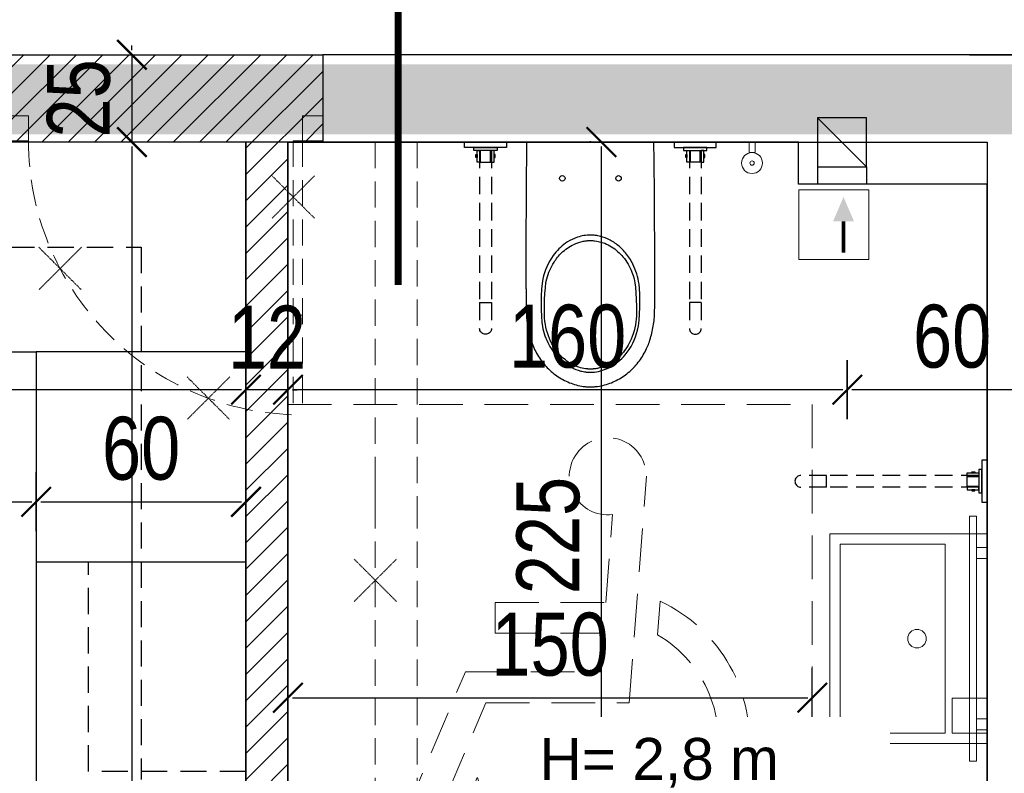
# Model space of a CAD drawing. Header units: millimetres. Extents: x -5941 to 19721, y -9230 to 6433.
# Tile 90 of 204: x 5355 to 5637, y -3387 to -3171. Entities that reach past the tile are written whole.
import ezdxf

# ---------------------------------------------------------------- set-up
doc = ezdxf.new("R2010")
doc.units = ezdxf.units.MM
doc.linetypes.add('DASHED', pattern=[0.75, 0.5, -0.25])
doc.linetypes.add('HIDDEN', pattern=[0.375, 0.25, -0.125])
for name, color, linetype in [('A-KK-ODDYMIANIE', 11, 'Continuous'), ('A_hatch', 8, 'Continuous'), ('A_likkwidacja', 8, 'HIDDEN'), ('A_meble', 6, 'Continuous'), ('A_meble kuchnia lazienka', 6, 'Continuous'), ('A_meble łaz kuch', 6, 'Continuous'), ('A_opis pom', 1, 'Continuous'), ('A_SC_MUROWANA_DZIAŁOWA', 42, 'Continuous'), ('a_sciany nowe', 2, 'Continuous'), ('A_SUFITY OPIS', 1, 'Continuous'), ('A_wymiary', 55, 'Continuous')]:
    doc.layers.add(name, color=color, linetype=linetype)
for name, color, linetype, lineweight in [('A-wentyl', 1, 'Continuous', 30), ('A_meble łazienka i kuchnia', 6, 'Continuous', 20), ('Arbeitspunkt(DIN)', 7, 'Continuous', 25)]:
    doc.layers.add(name, color=color, linetype=linetype, lineweight=lineweight)
doc.layers.add('A_POWIERZCHNIE', color=13, linetype='Continuous', plot=False)
doc.layers.add('GEB-BEZUG', color=2, linetype='Continuous', lineweight=25, true_color=0xffff00)
doc.layers.add('GEB-KONTUR-A', color=5, linetype='Continuous', true_color=0x0000ff)
doc.styles.add('ARIAL', font='arial.ttf', dxfattribs={"width": 0.8})
doc.styles.get("Standard").update_dxf_attribs({"font": 'arial.ttf'})
doc.dimstyles.new('100', dxfattribs={"dimscale": 100, "dimtxt": 0.18, "dimasz": 0.013, "dimexe": 0.2, "dimexo": 0, "dimgap": 0.06, "dimtad": 1, "dimdec": 1, "dimrnd": 0.5, "dimzin": 12, "dimdsep": 46, "dimtxsty": 'ARIAL', "dimblk": 'wymiar', "dimcen": 0, "dimdle": 0.2, "dimse1": 1, "dimse2": 1, "dimclrd": 256, "dimclre": 40, "dimclrt": 3, "dimaunit": 1, "dimadec": 0, "dimazin": 0, "dimtfac": 0.4, "dimtdec": 1, "dimtix": 1, "dimtmove": 2, "dimatfit": 3, "dimldrblk": 'wymiar', "dimfxl": 0, "dimtvp": 0.88, "dimtolj": 1, "dimtzin": 12, "dimarcsym": 0})

# ---------------------------------------------------------------- blocks, each defined once
blk = doc.blocks.new('uchwyt_wc')
at = {"layer": 'A_meble'}
for p, q in [((-6, 0), (6, 0)), ((-6, -1.5), (-6, 0)), ((6, 0), (6, -1.5)), ((6, -1.5), (-6, -1.5)), ((-3.337, -1.5), (3.337, -1.5)), ((-3.337, -2.417), (-3.337, -1.5)), ((3.337, -2.417), (-3.337, -2.417)), ((-2.433, -2.417), (-1.7, -2.417)), ((-2.433, -5.698), (-2.433, -2.417)), ((-1.7, -2.417), (-1.7, -5.698)), ((-1.4, -5.698), (-1.4, -2.417)), ((1.4, -5.698), (1.4, -2.417)), ((2.434, -2.417), (1.7, -2.417)), ((1.7, -2.417), (1.7, -5.698)), ((2.434, -5.698), (2.434, -2.417)), ((3.337, -1.5), (3.337, -2.417)), ((-2.737, -3.52), (-2.433, -3.52)), ((-2.737, -4.4), (-2.737, -3.52)), ((-2.433, -4.4), (-2.737, -4.4)), ((-2.433, -3.52), (-2.433, -4.4)), ((2.737, -3.52), (2.434, -3.52)), ((2.434, -3.52), (2.434, -4.4)), ((2.434, -4.4), (2.737, -4.4)), ((2.737, -4.4), (2.737, -3.52)), ((-1.7, -5.698), (-2.433, -5.698)), ((-1.7, -5.698), (1.7, -5.698)), ((1.7, -5.698), (2.434, -5.698))]:
    blk.add_line(p, q, dxfattribs=at)
at = {"layer": 'A_meble', "linetype": 'HIDDEN', "ltscale": 20}
for p, q in [((-1.7, -2.417), (-1.7, -45.9)), ((1.7, -2.417), (1.7, -45.9)), ((-1.7, -45.9), (1.7, -45.9)), ((-1.7, -45.9), (-1.7, -53.26703)), ((1.7, -45.9), (1.7, -53.267)), ((-1.67417, -53.5622), (-1.7, -53.267)), ((1.69999, -53.267), (1.67417, -53.56222)), ((-1.59748, -53.84843), (-1.67417, -53.5622)), ((-1.47225, -54.11699), (-1.59748, -53.84843)), ((-1.30229, -54.35972), (-1.47225, -54.11699)), ((-1.09274, -54.56927), (-1.30229, -54.35972)), ((-0.85001, -54.73924), (-1.09274, -54.56927)), ((-0.58145, -54.86447), (-0.85001, -54.73924)), ((-0.29522, -54.94117), (-0.58145, -54.86447)), ((-0.00003, -54.967), (-0.29522, -54.94117)), ((0.29517, -54.94118), (-0.00003, -54.967)), ((0.58143, -54.86448), (0.29517, -54.94118)), ((0.84999, -54.73925), (0.58143, -54.86448)), ((1.09272, -54.56929), (0.84999, -54.73925)), ((1.30225, -54.35976), (1.09272, -54.56929)), ((1.47222, -54.11703), (1.30225, -54.35976)), ((1.59746, -53.84847), (1.47222, -54.11703)), ((1.67417, -53.56222), (1.59746, -53.84847))]:
    blk.add_line(p, q, dxfattribs=at)
blk = doc.blocks.new('Einfügepunkt')
at = {"layer": 'GEB-BEZUG'}
for p, q in [((-0.7, -0.7), (0.7, 0.7)), ((-0.7, 0.7), (0.7, -0.7))]:
    blk.add_line(p, q, dxfattribs=at)
blk = doc.blocks.new('A$C38E57718')
at = {"layer": 'Arbeitspunkt(DIN)', "color": 0, "ltscale": 25}
for q in [(175, 530.4), (177.5, 532.9), (180, 530.4), (177.5, 527.9)]:
    blk.add_line((177.5, 530.4), q, dxfattribs=at)
at = {"layer": 'GEB-KONTUR-A', "color": 0, "ltscale": 25}
for q in [(2.5, 530.4), (352.5, 530.4)]:
    blk.add_line((177.5, 530.4), q, dxfattribs=at)
for centre in [(100, 430.4), (255, 430.4)]:
    blk.add_circle(centre, 7.5, dxfattribs=at)
for points, knots in [([(0, 125.5), (0, 139.8), (0, 148.1), (0, 154.8), (0, 157.9), (0, 160.7), (0, 163.6), (0.1, 169.9), (0.1, 176.3), (0.1, 182.6), (0.3, 266.4), (1.1, 446.6), (2.5, 530.4)], [136.635416, 136.635416, 136.635416, 136.635416, 150.143042, 150.143042, 150.143042, 156.42736, 156.42736, 156.42736, 170.243588, 170.243588, 170.243588, 352.757439, 352.757439, 352.757439, 352.757439]), ([(355, 125.5), (355, 145.7), (355, 158.9), (354.9, 172.4), (354.9, 178.4), (354.9, 184.4), (354.9, 191.2), (354.9, 193.5), (354.9, 195.9), (354.9, 198.4), (354.5, 399.5), (353.3, 481), (352.5, 530.4)], [-39.988679, -39.988679, -39.988679, -39.988679, -38.055534, -38.055534, -38.055534, -37.200606, -37.200606, -37.200606, -36.906879, -36.906879, -36.906879, -24.523519, -24.523519, -24.523519, -24.523519]), ([(177.5, 273.9), (174.9, 273.9), (173.3, 273.9), (170.9, 273.7), (170.2, 273.7), (169.4, 273.6), (168.6, 273.6), (156.5, 272.6), (144.6, 269.5), (133.3, 264.8), (124.7, 261.2), (116.5, 256.6), (108.9, 251.3), (95.8, 242), (84.2, 230.4), (74.8, 217.3), (61, 198.3), (51.4, 176.2), (46.2, 153.2), (39.9, 125.9), (39.6, 49.1), (45.2, 21.7), (48.7, 4.4), (54.5, -12.4), (62.7, -27.9), (66.8, -35.6), (71.5, -43), (76.8, -50), (81.2, -55.9), (86.2, -61.6), (91.3, -66.7), (101.4, -76.6), (112.4, -84.6), (124, -90.7), (132.8, -95.2), (141.8, -98.6), (150.8, -100.9), (155.2, -102), (159.7, -102.9), (164.2, -103.4), (165.4, -103.6), (166.7, -103.7), (168, -103.8), (168.8, -103.9), (169.6, -104), (170.4, -104), (171.2, -104.1), (171.8, -104.1), (172.5, -104.2), (173.9, -104.2), (175.2, -104.3), (177.5, -104.3)], [28.004394, 28.004394, 28.004394, 28.004394, 29.30293, 29.30293, 29.30293, 29.708106, 29.708106, 29.708106, 35.957168, 35.957168, 35.957168, 40.748496, 40.748496, 40.748496, 48.999006, 48.999006, 48.999006, 61.003951, 61.003951, 61.003951, 75.223725, 75.223725, 75.223725, 84.195471, 84.195471, 84.195471, 88.66493, 88.66493, 88.66493, 92.450229, 92.450229, 92.450229, 99.872486, 99.872486, 99.872486, 105.491598, 105.491598, 105.491598, 108.301154, 108.301154, 108.301154, 109.096432, 109.096432, 109.096432, 109.613684, 109.613684, 109.613684, 110.098037, 110.098037, 110.098037, 111.11071, 111.11071, 111.11071, 111.11071]), ([(177.5, -104.3), (192.7, -104.3), (207.9, -100.9), (222, -94.9), (233.3, -90.1), (243.9, -83.6), (253.5, -75.8), (260.6, -70.1), (267.1, -63.6), (273, -56.5), (289.5, -37), (301.1, -13.2), (307.6, 11.8), (314.2, 37.4), (315.5, 112.5), (311.6, 138.6), (308.7, 157.8), (303, 176.7), (294.3, 194.1), (288.8, 205.1), (282.1, 215.5), (274.3, 225), (267.5, 233.2), (259.9, 240.7), (251.6, 247.2), (247.3, 250.6), (242.8, 253.6), (238.2, 256.4), (233.8, 259.1), (229.3, 261.5), (224.7, 263.5), (216, 267.4), (207.1, 270.2), (198.3, 271.9), (196.5, 272.3), (194.7, 272.6), (192.9, 272.8), (191.1, 273.1), (189.3, 273.3), (187.7, 273.5), (183.2, 273.9), (179.7, 273.9), (177.5, 273.9)], [27.869313, 27.869313, 27.869313, 27.869313, 41.575299, 41.575299, 41.575299, 52.635245, 52.635245, 52.635245, 60.846531, 60.846531, 60.846531, 83.793908, 83.793908, 83.793908, 107.299488, 107.299488, 107.299488, 124.629767, 124.629767, 124.629767, 135.606929, 135.606929, 135.606929, 145.142378, 145.142378, 145.142378, 150.002975, 150.002975, 150.002975, 154.620799, 154.620799, 154.620799, 163.457755, 163.457755, 163.457755, 165.242625, 165.242625, 165.242625, 167.08043, 167.08043, 167.08043, 172.29471, 172.29471, 172.29471, 172.29471]), ([(177.5, -95.6), (174.7, -95.6), (173.5, -95.5), (171.7, -95.4), (170.8, -95.4), (169.8, -95.3), (168.8, -95.2), (156.7, -94.1), (144.4, -90.8), (132.3, -85.2), (121.3, -80.1), (110.7, -73), (100.9, -64.1), (96.4, -59.9), (92, -55.4), (87.9, -50.4), (81.6, -42.8), (76.1, -34.6), (71.4, -25.9), (61.1, -6.8), (54.6, 14.3), (52, 35.9), (49.2, 59.1), (50.9, 131), (57, 153.5), (61.4, 169.7), (68.1, 185.2), (77.1, 199.3), (83.1, 208.6), (90.1, 217.3), (98.1, 225), (107.9, 234.5), (119.1, 242.5), (131.5, 248.3), (138.8, 251.8), (146.5, 254.5), (154.4, 256.3), (158.3, 257.2), (162.3, 257.9), (166.3, 258.3), (167.7, 258.5), (169.1, 258.6), (170.5, 258.7), (171.4, 258.8), (172.2, 258.8), (172.9, 258.9), (174.4, 258.9), (175.7, 259), (177.5, 259)], [-103.361031, -103.361031, -103.361031, -103.361031, -102.153064, -102.153064, -102.153064, -101.528375, -101.528375, -101.528375, -93.878439, -93.878439, -93.878439, -86.883114, -86.883114, -86.883114, -83.612115, -83.612115, -83.612115, -78.557039, -78.557039, -78.557039, -67.467319, -67.467319, -67.467319, -55.592933, -55.592933, -55.592933, -47.056013, -47.056013, -47.056013, -41.373665, -41.373665, -41.373665, -34.377625, -34.377625, -34.377625, -30.214393, -30.214393, -30.214393, -28.132777, -28.132777, -28.132777, -27.409104, -27.409104, -27.409104, -26.969776, -26.969776, -26.969776, -26.051161, -26.051161, -26.051161, -26.051161]), ([(177.5, 259), (179.7, 259), (180.9, 258.9), (182.2, 258.9), (182.9, 258.8), (183.6, 258.8), (184.4, 258.7), (185.8, 258.6), (187.2, 258.5), (188.5, 258.4), (198, 257.3), (207.5, 254.9), (217, 251.2), (223.4, 248.6), (229.8, 245.4), (235.7, 241.6), (247.7, 234.2), (258.3, 224.7), (267.3, 213.8), (277.8, 201.2), (286, 186.8), (292.1, 171.5), (301.1, 148.6), (305.1, 123.7), (304.2, 50.8), (303.3, 28.7), (298.5, 6.8), (289.7, -13.4), (283.4, -27.9), (274.9, -41.6), (264.5, -53.5), (258.3, -60.5), (251.4, -66.9), (243.9, -72.5), (235.8, -78.5), (226.9, -83.6), (217.5, -87.5), (211, -90.1), (204.3, -92.2), (197.4, -93.6), (194, -94.2), (190.6, -94.8), (187.1, -95.1), (186, -95.2), (184.9, -95.3), (183.8, -95.4), (182.8, -95.4), (181.9, -95.5), (181.1, -95.5), (180, -95.6), (178.9, -95.6), (177.5, -95.6)], [-106.662909, -106.662909, -106.662909, -106.662909, -105.765178, -105.765178, -105.765178, -105.284451, -105.284451, -105.284451, -104.454433, -104.454433, -104.454433, -98.802572, -98.802572, -98.802572, -94.942827, -94.942827, -94.942827, -87.250993, -87.250993, -87.250993, -78.322759, -78.322759, -78.322759, -64.937868, -64.937868, -64.937868, -53.01013, -53.01013, -53.01013, -44.378776, -44.378776, -44.378776, -39.277967, -39.277967, -39.277967, -33.739841, -33.739841, -33.739841, -29.916854, -29.916854, -29.916854, -28.005361, -28.005361, -28.005361, -27.410755, -27.410755, -27.410755, -26.832864, -26.832864, -26.832864, -26.093867, -26.093867, -26.093867, -26.093867]), ([(0, 125.5), (0, 122.5), (0, 120.7), (0.1, 119), (0.1, 117.9), (0.1, 116.9), (0.1, 115.7), (0.1, 114.4), (0.2, 113.1), (0.2, 111.9), (0.5, 55), (1.1, 46.3), (2.1, 37.7), (2.8, 31.1), (3.8, 24.6), (4.9, 18.1), (6.1, 11.6), (7.5, 5.1), (9.2, -1.3), (10.9, -7.7), (12.8, -14), (15, -20.2), (17.2, -26.4), (19.6, -32.6), (22.4, -38.6), (25.2, -44.6), (28.2, -50.5), (31.6, -56.2), (34.9, -61.9), (38.5, -67.4), (42.5, -72.7), (46.4, -78.1), (50.6, -83.2), (55, -88.1), (59.5, -92.9), (64.2, -97.6), (69.2, -101.9), (74.1, -106.3), (79.3, -110.4), (84.8, -114.2), (90.2, -118), (95.8, -121.5), (101.6, -124.6), (107.4, -127.8), (113.4, -130.6), (119.5, -133.1), (125.7, -135.5), (131.9, -137.6), (138.3, -139.4), (144.7, -141.1), (151.2, -142.4), (157.7, -143.3), (161, -143.7), (164.2, -144.1), (167.4, -144.3), (169, -144.4), (170.7, -144.5), (172.3, -144.6), (172.9, -144.6), (173.6, -144.6), (174.2, -144.6), (175, -144.6), (175.8, -144.6), (177.5, -144.6)], [-332.189937, -332.189937, -332.189937, -332.189937, -329.218237, -329.218237, -329.218237, -327.146226, -327.146226, -327.146226, -325.016181, -325.016181, -325.016181, -310.461173, -310.461173, -310.461173, -299.344875, -299.344875, -299.344875, -288.179961, -288.179961, -288.179961, -276.990983, -276.990983, -276.990983, -265.824355, -265.824355, -265.824355, -254.649596, -254.649596, -254.649596, -243.397422, -243.397422, -243.397422, -232.139051, -232.139051, -232.139051, -220.947153, -220.947153, -220.947153, -209.75001, -209.75001, -209.75001, -198.530298, -198.530298, -198.530298, -187.308564, -187.308564, -187.308564, -176.091701, -176.091701, -176.091701, -164.862462, -164.862462, -164.862462, -159.345705, -159.345705, -159.345705, -156.587327, -156.587327, -156.587327, -155.463134, -155.463134, -155.463134, -153.828948, -153.828948, -153.828948, -153.828948]), ([(177.5, -144.6), (181, -144.6), (183.1, -144.6), (185.5, -144.4), (186.4, -144.4), (187.4, -144.3), (188.5, -144.2), (189.7, -144.1), (190.8, -144), (191.9, -143.9), (193.7, -143.7), (195.5, -143.5), (197.3, -143.3), (203.8, -142.4), (210.3, -141.1), (216.7, -139.4), (223.1, -137.6), (229.3, -135.5), (235.5, -133.1), (241.5, -130.6), (247.5, -127.8), (253.4, -124.6), (259.1, -121.5), (264.7, -118), (270.2, -114.2), (275.6, -110.4), (280.8, -106.4), (285.8, -101.9), (288.3, -99.8), (290.7, -97.5), (293.1, -95.2), (295.2, -93.1), (297.3, -91), (299.4, -88.7), (299.6, -88.5), (299.8, -88.3), (300, -88.1), (304.1, -83.6), (308.3, -78.5), (312.5, -72.7), (316.2, -67.7), (319.9, -62.2), (323.4, -56.2), (326.6, -50.8), (329.7, -44.9), (332.6, -38.6), (334.8, -33.9), (336.8, -28.8), (338.7, -23.9), (339.2, -22.7), (339.6, -21.4), (340, -20.2), (342.3, -13.9), (344.2, -7.6), (345.8, -1.3), (347.5, 5.2), (348.9, 11.7), (350.1, 18.1), (351.3, 24.7), (352.2, 31.3), (352.9, 37.7), (353.7, 44.9), (354.2, 52), (354.6, 58.8), (354.7, 60.5), (354.7, 62.2), (354.8, 111.9), (354.9, 116.4), (355, 120.1), (355, 125.5)], [-249.468063, -249.468063, -249.468063, -249.468063, -247.389424, -247.389424, -247.389424, -246.552522, -246.552522, -246.552522, -245.702741, -245.702741, -245.702741, -244.35302, -244.35302, -244.35302, -239.388605, -239.388605, -239.388605, -234.427585, -234.427585, -234.427585, -229.540403, -229.540403, -229.540403, -224.79559, -224.79559, -224.79559, -220.188204, -220.188204, -220.188204, -217.927696, -217.927696, -217.927696, -215.977622, -215.977622, -215.977622, -215.800489, -215.800489, -215.800489, -212.034758, -212.034758, -212.034758, -208.731053, -208.731053, -208.731053, -205.760278, -205.760278, -205.760278, -203.531859, -203.531859, -203.531859, -202.989756, -202.989756, -202.989756, -200.163456, -200.163456, -200.163456, -197.251602, -197.251602, -197.251602, -194.233435, -194.233435, -194.233435, -190.848719, -190.848719, -190.848719, -190.015237, -190.015237, -190.015237, -187.464004, -187.464004, -187.464004, -187.464004])]:
    blk.add_open_spline(points, degree=3, knots=knots, dxfattribs=at)
at = {"color": 0, "ltscale": 25}
blk.add_blockref('Einfügepunkt', (177.5, 530.4), dxfattribs=at)
blk = doc.blocks.new('mw_niepelnosprawni_symbol_001')
at = {"color": 0, "linetype": 'DASHED', "lineweight": 0, "ltscale": 25}
for p, q in [((-75, 75), (-75, -75)), ((75, 75), (-75, 75)), ((75, -75), (75, 75)), ((-22.61, -10.31), (-27.54, 54.43)), ((-15.94, 18.36), (-17.86, 43.48)), ((-30.71, 9.14), (-31.43, 18.7)), ((15.76, 18.36), (-15.94, 18.36)), ((15.76, 18.36), (15.76, 9.54)), ((15.76, 9.54), (-15.27, 9.54)), ((-14.43, -1.49), (-15.27, 9.54)), ((24.24, -1.49), (-14.43, -1.49)), ((41.38, -41.96), (24.24, -1.49)), ((18.4, -10.31), (-22.61, -10.31)), ((36.68, -53.49), (18.4, -10.31)), ((25.58, -42.9), (20.83, -31.68)), ((53.59, -36.86), (41.38, -41.96)), ((57.03, -44.98), (53.59, -36.86)), ((57.03, -44.98), (36.68, -53.49)), ((-75, -75), (75, -75))]:
    blk.add_line(p, q, dxfattribs=at)
for centre, radius, start, end in [((-16.51, 54.43), 11.03, 262.9906, 180), ((-12.92, -21.34), 44.12, 114.819, 330.7514), ((-12.92, -21.34), 35.29, 120.2681, 342.9591)]:
    blk.add_arc(centre, radius, start, end, dxfattribs=at)
blk = doc.blocks.new('wymiar')
at = {"color": 0, "ltscale": 100}
blk.add_line((0, -6.5), (0, 6.5), dxfattribs=at)
at = {"color": 0, "ltscale": 100, "const_width": 0.5}
blk.add_lwpolyline([(-3.25, -3.25), (3.25, 3.25)], dxfattribs=at)
blk = doc.blocks.new('*D119')
at = {"layer": 'A_wymiary', "lineweight": -2}
blk.add_line((5521.7, -3429.79), (5521.7, -3207.39), dxfattribs=at)
at = {"layer": 'Defpoints', "color": 0}
for p in [(5521.7, -3206.09), (5521.7, -3206.09), (5491.67, -3431.09)]:
    blk.add_point(p, dxfattribs=at)
at = {"layer": 'A_wymiary', "lineweight": -2, "xscale": 1.3, "yscale": 1.3, "zscale": 1.3}
for p, rotation in [((5521.7, -3206.09), 90), ((5521.7, -3431.09), 270)]:
    blk.add_blockref('wymiar', p, dxfattribs=dict(at, rotation=rotation))
at = {"layer": 'A_wymiary', "color": 3, "insert": (5506.51, -3318.59), "char_height": 18, "attachment_point": 5, "rotation": 90, "style": 'ARIAL'}
blk.add_mtext('\\A1;225', dxfattribs=at)
blk = doc.blocks.new('*D121')
at = {"layer": 'A_wymiary', "lineweight": -2}
blk.add_line((5650.73, -3276.89), (5593.33, -3276.89), dxfattribs=at)
at = {"layer": 'Defpoints', "color": 0}
for p in [(5592.03, -3276.89), (5652.03, -3314.09), (5592.03, -3334.68)]:
    blk.add_point(p, dxfattribs=at)
at = {"layer": 'A_wymiary', "lineweight": -2, "xscale": 1.3, "yscale": 1.3, "zscale": 1.3, "rotation": 180}
blk.add_blockref('wymiar', (5592.03, -3276.89), dxfattribs=at)
at = {"layer": 'A_wymiary', "lineweight": -2, "xscale": 1.3, "yscale": 1.3, "zscale": 1.3}
blk.add_blockref('wymiar', (5652.03, -3276.89), dxfattribs=at)
at = {"layer": 'A_wymiary', "color": 3, "insert": (5622.03, -3261.7), "char_height": 18, "attachment_point": 5, "style": 'ARIAL'}
blk.add_mtext('\\A1;60', dxfattribs=at)
blk = doc.blocks.new('*D122')
at = {"layer": 'A_wymiary', "lineweight": -2}
blk.add_line((5590.73, -3276.89), (5433.33, -3276.89), dxfattribs=at)
at = {"layer": 'Defpoints', "color": 0}
for p in [(5432.03, -3276.89), (5432.03, -3276.89), (5592.03, -3334.68)]:
    blk.add_point(p, dxfattribs=at)
at = {"layer": 'A_wymiary', "lineweight": -2, "xscale": 1.3, "yscale": 1.3, "zscale": 1.3, "rotation": 180}
blk.add_blockref('wymiar', (5432.03, -3276.89), dxfattribs=at)
at = {"layer": 'A_wymiary', "lineweight": -2, "xscale": 1.3, "yscale": 1.3, "zscale": 1.3}
blk.add_blockref('wymiar', (5592.03, -3276.89), dxfattribs=at)
at = {"layer": 'A_wymiary', "color": 3, "insert": (5512.03, -3261.7), "char_height": 18, "attachment_point": 5, "style": 'ARIAL'}
blk.add_mtext('\\A1;160', dxfattribs=at)
blk = doc.blocks.new('*D123')
at = {"layer": 'A_wymiary', "lineweight": -2}
for p, q in [((5418.73, -3276.89), (5417.43, -3276.89)), ((5432.03, -3276.89), (5420.03, -3276.89)), ((5433.33, -3276.89), (5434.63, -3276.89))]:
    blk.add_line(p, q, dxfattribs=at)
at = {"layer": 'Defpoints', "color": 0}
for p in [(5420.03, -3257.59), (5420.03, -3276.89), (5432.03, -3276.89)]:
    blk.add_point(p, dxfattribs=at)
at = {"layer": 'A_wymiary', "lineweight": -2, "xscale": 1.3, "yscale": 1.3, "zscale": 1.3}
blk.add_blockref('wymiar', (5420.03, -3276.89), dxfattribs=at)
at = {"layer": 'A_wymiary', "lineweight": -2, "xscale": 1.3, "yscale": 1.3, "zscale": 1.3, "rotation": 180}
blk.add_blockref('wymiar', (5432.03, -3276.89), dxfattribs=at)
at = {"layer": 'A_wymiary', "color": 3, "insert": (5426.03, -3261.85), "char_height": 18, "attachment_point": 5, "style": 'ARIAL'}
blk.add_mtext('\\A1;12', dxfattribs=at)
blk = doc.blocks.new('*D124')
at = {"layer": 'A_wymiary', "lineweight": -2}
blk.add_line((5418.73, -3276.89), (5188.33, -3276.89), dxfattribs=at)
at = {"layer": 'Defpoints', "color": 0}
for p in [(5187.03, -3242.09), (5420.03, -3257.59), (5187.03, -3276.89)]:
    blk.add_point(p, dxfattribs=at)
at = {"layer": 'A_wymiary', "lineweight": -2, "xscale": 1.3, "yscale": 1.3, "zscale": 1.3, "rotation": 180}
blk.add_blockref('wymiar', (5187.03, -3276.89), dxfattribs=at)
at = {"layer": 'A_wymiary', "lineweight": -2, "xscale": 1.3, "yscale": 1.3, "zscale": 1.3}
blk.add_blockref('wymiar', (5420.03, -3276.89), dxfattribs=at)
at = {"layer": 'A_wymiary', "color": 3, "insert": (5303.53, -3261.69), "char_height": 18, "attachment_point": 5, "style": 'ARIAL'}
blk.add_mtext('\\A1;233', dxfattribs=at)
blk = doc.blocks.new('*D129')
at = {"layer": 'A_wymiary', "lineweight": -2}
for p, q in [((5387.4, -3179.79), (5387.4, -3178.49)), ((5387.4, -3181.09), (5387.4, -3206.09)), ((5387.4, -3207.39), (5387.4, -3208.69))]:
    blk.add_line(p, q, dxfattribs=at)
at = {"layer": 'Defpoints', "color": 0}
for p in [(5269.53, -3181.09), (5269.53, -3206.09), (5387.4, -3206.09)]:
    blk.add_point(p, dxfattribs=at)
at = {"layer": 'A_wymiary', "lineweight": -2, "xscale": 1.3, "yscale": 1.3, "zscale": 1.3}
for p, rotation in [((5387.4, -3181.09), 270), ((5387.4, -3206.09), 90)]:
    blk.add_blockref('wymiar', p, dxfattribs=dict(at, rotation=rotation))
at = {"layer": 'A_wymiary', "color": 3, "insert": (5372.21, -3193.59), "char_height": 18, "attachment_point": 5, "rotation": 90, "style": 'ARIAL'}
blk.add_mtext('\\A1;25', dxfattribs=at)
blk = doc.blocks.new('*D130')
at = {"layer": 'A_wymiary', "lineweight": -2}
blk.add_line((5387.4, -3207.39), (5387.4, -3728.79), dxfattribs=at)
at = {"layer": 'Defpoints', "color": 0}
for p in [(5269.53, -3206.09), (5387.4, -3730.09), (5394.06, -3730.09)]:
    blk.add_point(p, dxfattribs=at)
at = {"layer": 'A_wymiary', "lineweight": -2, "xscale": 1.3, "yscale": 1.3, "zscale": 1.3}
for p, rotation in [((5387.4, -3206.09), 90), ((5387.4, -3730.09), 270)]:
    blk.add_blockref('wymiar', p, dxfattribs=dict(at, rotation=rotation))
at = {"layer": 'A_wymiary', "color": 3, "insert": (5372.21, -3468.09), "char_height": 18, "attachment_point": 5, "rotation": 90, "style": 'ARIAL'}
blk.add_mtext('\\A1;524', dxfattribs=at)
blk = doc.blocks.new('*D136')
at = {"layer": 'A_wymiary', "lineweight": -2}
blk.add_line((5433.33, -3364.97), (5580.73, -3364.97), dxfattribs=at)
at = {"layer": 'Defpoints', "color": 0}
for p in [(5582.03, -3364.97), (5432.03, -3404.09), (5582.03, -3414.59)]:
    blk.add_point(p, dxfattribs=at)
at = {"layer": 'A_wymiary', "lineweight": -2, "xscale": 1.3, "yscale": 1.3, "zscale": 1.3, "rotation": 180}
blk.add_blockref('wymiar', (5432.03, -3364.97), dxfattribs=at)
at = {"layer": 'A_wymiary', "lineweight": -2, "xscale": 1.3, "yscale": 1.3, "zscale": 1.3}
blk.add_blockref('wymiar', (5582.03, -3364.97), dxfattribs=at)
at = {"layer": 'A_wymiary', "color": 3, "insert": (5507.03, -3349.78), "char_height": 18, "attachment_point": 5, "style": 'ARIAL'}
blk.add_mtext('\\A1;150', dxfattribs=at)
blk = doc.blocks.new('*D143')
at = {"layer": 'A_wymiary', "lineweight": -2}
blk.add_line((5248.33, -3308.94), (5358.73, -3308.94), dxfattribs=at)
at = {"layer": 'Defpoints', "color": 0}
for p in [(5360.03, -3308.94), (5247.03, -3314.87), (5360.03, -3339.3)]:
    blk.add_point(p, dxfattribs=at)
at = {"layer": 'A_wymiary', "lineweight": -2, "xscale": 1.3, "yscale": 1.3, "zscale": 1.3, "rotation": 180}
blk.add_blockref('wymiar', (5247.03, -3308.94), dxfattribs=at)
at = {"layer": 'A_wymiary', "lineweight": -2, "xscale": 1.3, "yscale": 1.3, "zscale": 1.3}
blk.add_blockref('wymiar', (5360.03, -3308.94), dxfattribs=at)
at = {"layer": 'A_wymiary', "color": 3, "insert": (5303.53, -3293.75), "char_height": 18, "attachment_point": 5, "style": 'ARIAL'}
blk.add_mtext('\\A1;113', dxfattribs=at)
blk = doc.blocks.new('*D144')
at = {"layer": 'A_wymiary', "lineweight": -2}
blk.add_line((5361.33, -3308.94), (5418.73, -3308.94), dxfattribs=at)
at = {"layer": 'Defpoints', "color": 0}
for p in [(5420.03, -3308.94), (5360.03, -3339.3), (5420.03, -3339.3)]:
    blk.add_point(p, dxfattribs=at)
at = {"layer": 'A_wymiary', "lineweight": -2, "xscale": 1.3, "yscale": 1.3, "zscale": 1.3, "rotation": 180}
blk.add_blockref('wymiar', (5360.03, -3308.94), dxfattribs=at)
at = {"layer": 'A_wymiary', "lineweight": -2, "xscale": 1.3, "yscale": 1.3, "zscale": 1.3}
blk.add_blockref('wymiar', (5420.03, -3308.94), dxfattribs=at)
at = {"layer": 'A_wymiary', "color": 3, "insert": (5390.03, -3293.75), "char_height": 18, "attachment_point": 5, "style": 'ARIAL'}
blk.add_mtext('\\A1;60', dxfattribs=at)

msp = doc.modelspace()

# ---------------------------------------------------------------- hatches: boundary and pattern name
at = {"layer": 'A_hatch'}
h = msp.add_hatch(dxfattribs=at)
h.set_pattern_fill('COMMON_BRICK', color=256, scale=2)
h.set_pattern_definition([(45, (-147.358, -25.2853), (-3.761808, 3.761808), [])])
h.paths.add_polyline_path([(5187.033, -3954.089), (5187.033, -3942.089), (5277.033, -3942.089), (5277.033, -3867.089), (5469.032, -3867.089), (5469.032, -3879.089), (5289.033, -3879.089), (5289.033, -3954.089)])
h.paths.add_polyline_path([(5420.032, -3206.085), (5420.032, -3443.085), (5469.032, -3443.085), (5469.032, -3506.085), (5481.032, -3506.085), (5481.032, -3443.085), (5496.032, -3443.085), (5496.032, -3431.085), (5432.032, -3431.085), (5432.032, -3309.085), (5432.032, -3206.085)])
h.paths.add_polyline_path([(5352.032, -3181.085), (5352.032, -3206.085), (5442.032, -3206.085), (5442.032, -3181.085)])
h.paths.add_polyline_path([(5596.032, -3443.085), (5596.032, -3431.085), (5632.032, -3431.085), (5632.032, -3443.085)])

# ---------------------------------------------------------------- linework, layer by layer
at = {"layer": 'A-KK-ODDYMIANIE', "const_width": 20}
msp.add_lwpolyline([(6152.032, -3193.87), (5152.032, -3193.87)], dxfattribs=at)
at = {"layer": 'A-wentyl'}
for points in [[(5583.541, -3213.167), (5583.541, -3218.085)], [(5597.541, -3213.167), (5597.541, -3218.085)]]:
    msp.add_lwpolyline(points, dxfattribs=at)
msp.add_lwpolyline([(5590.955, -3228.773, 6, 0, 0), (5590.955, -3221.773, 0, 0, 0)], format="xyseb", dxfattribs=at)
at = {"layer": 'A-wentyl', "const_width": 1}
msp.add_lwpolyline([(5590.955, -3237.681), (5590.955, -3228.773)], dxfattribs=at)
at = {"layer": 'A_likkwidacja', "linetype": 'DASHED', "lineweight": 5, "ltscale": 15}
for p, q in [((5433.567, -3205.696), (5436.24, -3205.696)), ((5433.567, -3205.696), (5433.567, -3284.111)), ((5436.24, -3205.696), (5436.24, -3284.111)), ((5436.24, -3255.612), (5433.567, -3255.612)), ((5457.032, -3309.085), (5457.032, -3297.085))]:
    msp.add_line(p, q, dxfattribs=at)
at = {"layer": 'A_likkwidacja', "color": 1, "lineweight": 5}
for p, q in [((5427.478, -3215.714), (5439.655, -3227.891)), ((5439.655, -3215.714), (5427.478, -3227.891)), ((5360.777, -3236.161), (5372.953, -3248.338)), ((5372.953, -3236.161), (5360.777, -3248.338)), ((5403.194, -3273.244), (5415.371, -3285.42)), ((5415.371, -3273.244), (5403.194, -3285.42)), ((5450.944, -3325.305), (5463.12, -3337.482)), ((5463.12, -3325.305), (5450.944, -3337.482))]:
    msp.add_line(p, q, dxfattribs=at)
at = {"layer": 'A_likkwidacja', "linetype": 'DASHED', "lineweight": 5, "ltscale": 15}
for points in [[(5357.824, -3198.567), (5352.032, -3198.567), (5352.032, -3205.696), (5357.824, -3205.696)], [(5442.032, -3198.567), (5436.24, -3198.567), (5436.24, -3205.696), (5442.032, -3205.696)]]:
    msp.add_lwpolyline(points, close=True, dxfattribs=at)
for points in [[(5457.032, -3206.085), (5457.032, -3309.085)], [(5469.032, -3206.085), (5469.032, -3309.085)], [(5457.032, -3309.085), (5457.032, -3464.085)], [(5469.032, -3309.085), (5469.032, -3476.085)]]:
    msp.add_lwpolyline(points, dxfattribs=at)
msp.add_arc((5436.24, -3205.696), 78.416, 180, 268.04636, dxfattribs=at)
at = {"layer": 'A_meble', "linetype": 'DASHED', "ltscale": 15}
msp.add_lwpolyline([(5217.032, -3525.985), (5217.032, -3266.086), (5217.032, -3236.086), (5390.032, -3236.086), (5390.032, -3388.382)], dxfattribs=at)
msp.add_lwpolyline([(5420.032, -3386.086), (5375.032, -3386.086), (5375.032, -3326.086), (5420.032, -3326.086)], close=True, dxfattribs=at)
at = {"layer": 'A_meble kuchnia lazienka'}
msp.add_line((5247.032, -3266.086), (5360.032, -3266.086), dxfattribs=at)
msp.add_lwpolyline([(5420.032, -3266.086), (5360.032, -3266.086), (5360.032, -3443.085)], dxfattribs=at)
at = {"layer": 'A_meble łaz kuch'}
msp.add_lwpolyline([(5360.032, -3266.086), (5360.032, -3326.086), (5420.032, -3326.086), (5420.032, -3266.086)], close=True, dxfattribs=at)
at = {"layer": 'A_meble łazienka i kuchnia'}
for points in [[(5563.92, -3206.085), (5565.648, -3206.085), (5565.648, -3209.079), (5563.92, -3209.079)], [(5598.187, -3219.702), (5578.187, -3219.702), (5578.187, -3239.702), (5598.187, -3239.702)], [(5629.032, -3313.085), (5627.032, -3313.085), (5627.032, -3383.085), (5629.032, -3383.085)], [(5587.032, -3318.085), (5587.032, -3378.085), (5632.032, -3378.085), (5632.032, -3318.085)], [(5590.032, -3321.085), (5590.032, -3375.085), (5620.032, -3375.085), (5620.032, -3321.085)], [(5629.032, -3321.994), (5632.032, -3321.994), (5632.032, -3325.167), (5629.032, -3325.167)], [(5622.032, -3375.085), (5632.032, -3375.085), (5632.032, -3365.085), (5622.032, -3365.085)], [(5629.032, -3374.177), (5632.032, -3374.177), (5632.032, -3371.004), (5629.032, -3371.004)]]:
    msp.add_lwpolyline(points, close=True, dxfattribs=at)
for centre, radius in [((5564.784, -3212.072), 2.993), ((5564.784, -3212.072), 0.627), ((5611.983, -3348.085), 2.654)]:
    msp.add_circle(centre, radius, dxfattribs=at)
at = {"layer": 'A_opis pom', "const_width": 2}
msp.add_lwpolyline([(5463.545, -3062.73), (5463.545, -3246.984)], dxfattribs=at)
at = {"layer": 'A_POWIERZCHNIE'}
for points in [[(5187.032, -3730.085), (5276.032, -3730.085), (5276.032, -3717.085), (5379.032, -3717.085), (5379.032, -3730.085), (5469.032, -3730.085), (5469.032, -3443.085), (5420.032, -3443.085), (5420.032, -3297.085), (5420.032, -3297.085), (5420.032, -3206.085), (5187.032, -3206.085)], [(5432.032, -3206.085), (5632.032, -3206.085), (5632.032, -3431.085), (5432.032, -3431.085), (5432.032, -3309.085), (5432.032, -3309.085)]]:
    msp.add_lwpolyline(points, close=True, dxfattribs=at)
at = {"layer": 'A_SC_MUROWANA_DZIAŁOWA'}
for p, q in [((6112.032, -3181.085), (5442.032, -3181.085)), ((5583.541, -3199.167), (5583.541, -3213.167)), ((5597.541, -3199.167), (5583.541, -3199.167)), ((5583.541, -3199.167), (5597.541, -3213.167)), ((5597.541, -3213.167), (5597.541, -3199.167)), ((5469.032, -3206.085), (5442.032, -3206.085)), ((5578.032, -3206.085), (5469.032, -3206.085)), ((5583.541, -3213.167), (5597.541, -3213.167)), ((5583.541, -3218.085), (5578.032, -3218.085)), ((5632.032, -3218.085), (5583.541, -3218.085))]:
    msp.add_line(p, q, dxfattribs=at)
for points in [[(5442.032, -3181.085), (5442.032, -3206.085)], [(5627.032, -3181.085), (6112.032, -3181.085)], [(5578.032, -3218.085), (5578.032, -3206.085)], [(5632.032, -3476.085), (5632.032, -3218.085)]]:
    msp.add_lwpolyline(points, dxfattribs=at)
at = {"layer": 'a_sciany nowe'}
msp.add_lwpolyline([(5352.032, -3181.085), (5442.032, -3181.085), (5442.032, -3206.085), (5352.032, -3206.085)], close=True, dxfattribs=at)
for points in [[(5432.032, -3206.085), (5420.032, -3206.085), (5420.032, -3443.085), (5469.032, -3443.085)], [(5432.032, -3206.085), (5432.032, -3206.085), (5432.032, -3431.085), (5496.032, -3431.085)]]:
    msp.add_lwpolyline(points, dxfattribs=at)

# ---------------------------------------------------------------- block references
at = {"layer": 'A_hatch', "ltscale": 12, "xscale": -1}
msp.add_blockref('mw_niepelnosprawni_symbol_001', (5507.032, -3356.085), dxfattribs=at)
at = {"layer": 'A_meble łazienka i kuchnia'}
msp.add_blockref('uchwyt_wc', (5488.561, -3206.085), dxfattribs=at)
at = {"layer": 'A_meble łazienka i kuchnia', "xscale": 0.1036988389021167, "yscale": 0.1036988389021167, "zscale": 0.1036988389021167, "rotation": 360}
msp.add_blockref('A$C38E57718', (5500.154, -3261.085), dxfattribs=at)
at = {"layer": 'A_meble łazienka i kuchnia', "xscale": -1}
for p, rotation in [((5548.561, -3206.085), 359.9999999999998), ((5632.032, -3303.085), 269.9999999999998)]:
    msp.add_blockref('uchwyt_wc', p, dxfattribs=dict(at, rotation=rotation))

# ---------------------------------------------------------------- dimensions: what is measured, and where the dimension line sits
at = {"layer": 'A_wymiary'}
for base, p1, p2, picture, middle in [((5387.4, -3206.085), (5269.532, -3181.085), (5269.532, -3206.085), '*D129', (5372.21, -3193.585)), ((5387.4, -3730.085), (5269.532, -3206.085), (5394.059, -3730.085), '*D130', (5372.21, -3468.085)), ((5521.697, -3206.085), (5491.673, -3431.085), (5521.697, -3206.085), '*D119', (5506.507, -3318.585))]:
    dim = msp.add_linear_dim(base=base, p1=p1, p2=p2, angle=90, dimstyle='100', dxfattribs=at)
    dim.commit()
    dim.dimension.update_dxf_attribs({"geometry": picture, "text_midpoint": middle})
for base, p1, p2, picture, middle in [((5187.032, -3276.886), (5420.032, -3257.585), (5187.032, -3242.085), '*D124', (5303.532, -3261.69)), ((5420.032, -3276.886), (5432.032, -3276.886), (5420.032, -3257.585), '*D123', (5426.032, -3261.849)), ((5432.032, -3276.886), (5592.032, -3334.681), (5432.032, -3276.886), '*D122', (5512.032, -3261.696)), ((5592.032, -3276.886), (5652.032, -3314.085), (5592.032, -3334.681), '*D121', (5622.032, -3261.696)), ((5360.032, -3308.943), (5247.032, -3314.872), (5360.032, -3339.305), '*D143', (5303.532, -3293.747)), ((5420.032, -3308.943), (5360.032, -3339.305), (5420.032, -3339.305), '*D144', (5390.032, -3293.753)), ((5582.032, -3364.974), (5432.032, -3404.085), (5582.032, -3414.585), '*D136', (5507.032, -3349.783))]:
    dim = msp.add_linear_dim(base=base, p1=p1, p2=p2, dimstyle='100', dxfattribs=at)
    dim.commit()
    dim.dimension.update_dxf_attribs({"geometry": picture, "text_midpoint": middle})

# ---------------------------------------------------------------- next in the draw order: texts
at = {"layer": 'A_SUFITY OPIS', "insert": (5503.993, -3376.477), "char_height": 12, "width": 94.26262, "attachment_point": 1, "bg_fill": 2}
msp.add_mtext('H= 2,8 m', dxfattribs=at)

doc.saveas('drawing.dxf')
